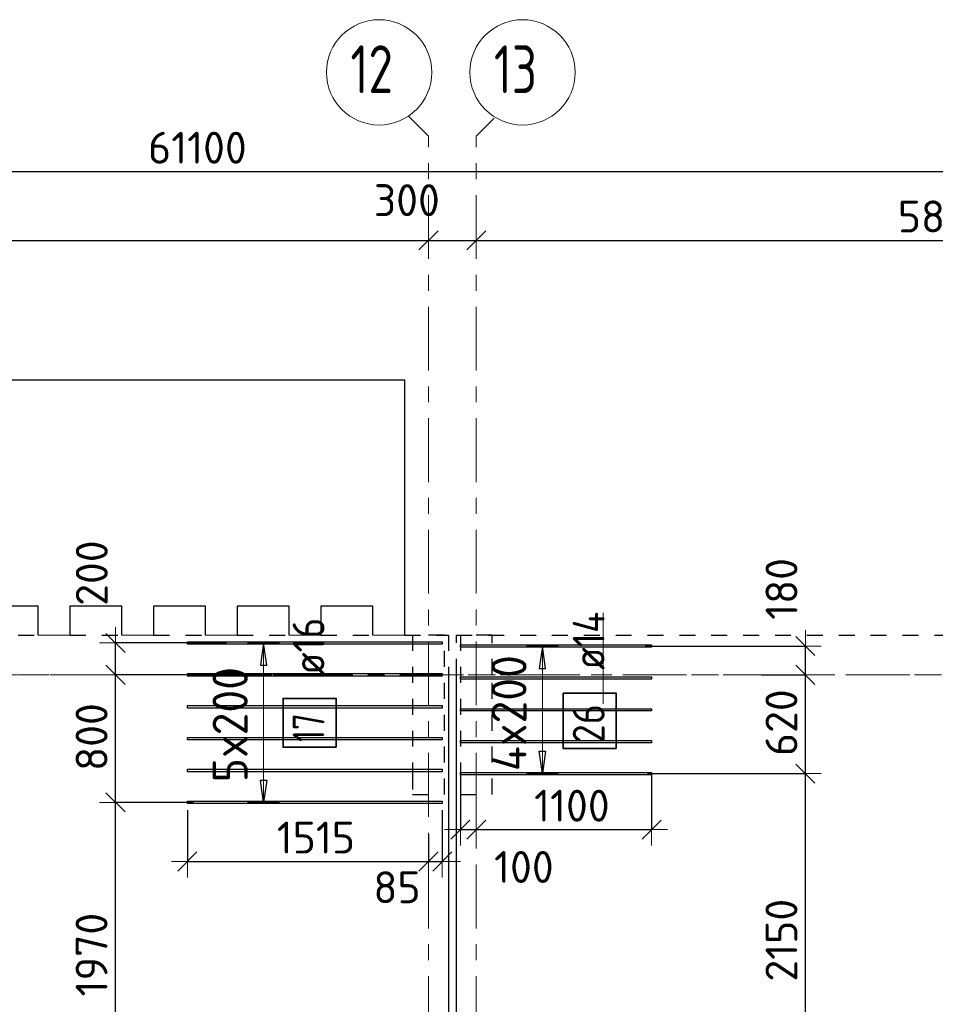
# Model space of a CAD drawing. Header units: metres. Extents: x -38 to 98, y -15 to 21.
# Tile 33 of 147: x 29.98 to 35.73, y 14.33 to 20.51. Entities that reach past the tile are written whole.
import ezdxf

# ---------------------------------------------------------------- set-up
doc = ezdxf.new("R2010")
doc.units = ezdxf.units.M
doc.header["$PDMODE"] = 65
for name, pattern in [('______11', [0.5, 0.4, -0.05, 0, -0.05]), ('______2', [0.0405, 0.03, -0.0105]), ('______3', [0.5, 0.4, -0.1]), ('______5', [1.1, 0.8, -0.1, 0.1, -0.1])]:
    doc.linetypes.add(name, pattern=pattern)
for name, color, linetype, lineweight in [('XR$1$Осевая линия (1)', 7, '______5', 13), ('XR$1$Размерная линия (1)', 7, 'Continuous', 13), ('XR$4$Балка (1)', 7, '______3', 13), ('XR$4$Перекрытие (1)', 7, 'Continuous', 35), ('XR$4$Размерная линия (1)', 7, 'Continuous', 13)]:
    doc.layers.add(name, color=color, linetype=linetype, lineweight=lineweight)
doc.layers.add('XR$4$Арм.стержн.Доп. Арм верхн.зоны Х', color=7, linetype='Continuous', lineweight=35, true_color=0x8c8cff)
doc.layers.add('XR$6$Стена_ бетон несущ.', color=7, linetype='Continuous', lineweight=70, true_color=0xb4b496)
doc.styles.add('ISOCPEUR', font='txt')
doc.dimstyles.new('DIMSTYLE_3', dxfattribs={"dimtxt": 0.2, "dimasz": 0.2, "dimexe": 0, "dimexo": 0, "dimgap": 0.1, "dimtad": 2, "dimdec": 0, "dimlfac": 1000, "dimrnd": 5, "dimzin": 12, "dimdsep": 46, "dimtxsty": 'ISOCPEUR', "dimblk1": 'ALL_ML_STRICH', "dimblk2": 'ALL_ML_STRICH', "dimsah": 1, "dimcen": 0, "dimclrd": 7, "dimclre": 256, "dimclrt": 7, "dimadec": 0, "dimazin": 0, "dimtfac": 1, "dimtdec": 0, "dimtix": 1, "dimtmove": 2, "dimatfit": 3, "dimfxl": 0, "dimtzin": 0, "dimlwd": 0, "dimlwe": -3, "dimarcsym": 0})
doc.dimstyles.new('DIMSTYLE_33', dxfattribs={"dimtxt": 0.2, "dimasz": 0.2, "dimexe": 0, "dimexo": 0, "dimgap": 0.1, "dimtad": 2, "dimdec": 0, "dimlfac": 1000, "dimrnd": 5, "dimzin": 12, "dimdsep": 46, "dimtxsty": 'ISOCPEUR', "dimblk1": 'ALL_ML_STRICH', "dimblk2": 'ALL_ML_STRICH', "dimsah": 1, "dimcen": 0, "dimclrd": 7, "dimclre": 256, "dimclrt": 7, "dimadec": 0, "dimazin": 0, "dimtfac": 1, "dimtdec": 0, "dimtix": 1, "dimtmove": 2, "dimatfit": 3, "dimfxl": 0, "dimtvp": 1.2, "dimtzin": 0, "dimlwd": 0, "dimlwe": -3, "dimarcsym": 0})
doc.dimstyles.new('DIMSTYLE_34', dxfattribs={"dimtxt": 0.2, "dimasz": 0.2, "dimexe": 0, "dimexo": 0, "dimgap": 0.1, "dimtad": 0, "dimdec": 0, "dimlfac": 1000, "dimrnd": 5, "dimzin": 12, "dimdsep": 46, "dimtxsty": 'ISOCPEUR', "dimblk1": 'ALL_ML_STRICH', "dimblk2": 'ALL_ML_STRICH', "dimsah": 1, "dimcen": 0, "dimclrd": 7, "dimclre": 256, "dimclrt": 7, "dimadec": 0, "dimazin": 0, "dimtfac": 1, "dimtdec": 0, "dimtix": 1, "dimtmove": 2, "dimatfit": 3, "dimfxl": 0, "dimtvp": 1.2, "dimtzin": 0, "dimlwd": 0, "dimlwe": -3, "dimarcsym": 0})
doc.dimstyles.new('DIMSTYLE_5', dxfattribs={"dimtxt": 0.2, "dimasz": 0.2, "dimexe": 0, "dimexo": 0, "dimgap": 0.1, "dimtad": 2, "dimdec": 0, "dimlfac": 1000, "dimrnd": 5, "dimzin": 12, "dimdsep": 46, "dimtxsty": 'ISOCPEUR', "dimblk1": 'ALL_ML_STRICH', "dimblk2": 'ALL_ML_STRICH', "dimsah": 1, "dimcen": 0, "dimclrd": 7, "dimclre": 256, "dimclrt": 7, "dimadec": 0, "dimazin": 0, "dimtfac": 1, "dimtdec": 0, "dimtix": 1, "dimtmove": 2, "dimatfit": 3, "dimfxl": 0, "dimtvp": 1.2, "dimtzin": 0, "dimlwd": 0, "dimlwe": -3, "dimarcsym": 0})

# ---------------------------------------------------------------- blocks, each defined once
blk = doc.blocks.new('ALL_ML_STRICH')
at = {"color": 0, "linetype": 'ByBlock', "lineweight": -2}
for p, q in [((0, -0.5), (0, 0.5)), ((-1, 0), (0.5, 0)), ((-0.3, -0.3), (0.3, 0.3))]:
    blk.add_line(p, q, dxfattribs=at)
blk = doc.blocks.new('*D10')
at = {"layer": 'DEFPOINTS', "color": 7, "linetype": 'Continuous', "lineweight": 13, "transparency": 33554687}
for p in [(0.5, 19.5574), (0.5, 19.3768), (61.6, 17.1197)]:
    blk.add_point(p, dxfattribs=at)
at = {"layer": 'XR$1$Размерная линия (1)', "color": 9, "linetype": 'Continuous', "lineweight": -2, "true_color": 0xc7c7c7, "transparency": 33554687}
for p, q in [((0.5, 19.3568), (0.5, 19.5574)), ((61.6, 17.1397), (61.6, 19.5574))]:
    blk.add_line(p, q, dxfattribs=at)
at = {"layer": 'XR$1$Размерная линия (1)', "color": 7, "linetype": 'Continuous', "lineweight": -2, "transparency": 33554687}
blk.add_line((0.5, 19.5574), (61.6, 19.5574), dxfattribs=at)
at = {"layer": 'XR$1$Размерная линия (1)', "color": 7, "linetype": 'Continuous', "lineweight": 13, "transparency": 33554687, "xscale": 0.2, "yscale": 0.2, "zscale": 0.2, "rotation": 180}
blk.add_blockref('ALL_ML_STRICH', (0.5, 19.5574), dxfattribs=at)
at = {"layer": 'XR$1$Размерная линия (1)', "color": 7, "linetype": 'Continuous', "lineweight": 13, "transparency": 33554687, "xscale": 0.2, "yscale": 0.2, "zscale": 0.2}
blk.add_blockref('ALL_ML_STRICH', (61.6, 19.5574), dxfattribs=at)
at = {"layer": 'XR$1$Размерная линия (1)', "color": 7, "linetype": 'Continuous', "lineweight": 13, "transparency": 33554687, "insert": (31.1, 19.7074), "char_height": 0.2, "width": 1, "attachment_point": 5, "style": 'ISOCPEUR'}
blk.add_mtext('\\A1;{61100}', dxfattribs=at)
blk = doc.blocks.new('*D31')
at = {"layer": 'DEFPOINTS', "color": 7, "linetype": 'Continuous', "lineweight": 13, "transparency": 33554687}
for p in [(26.03, 19.379), (26.03, 19.1261), (32.55, 19.1352)]:
    blk.add_point(p, dxfattribs=at)
at = {"layer": 'XR$1$Размерная линия (1)', "color": 9, "linetype": 'Continuous', "lineweight": -2, "true_color": 0xc7c7c7, "transparency": 33554687}
for p, q in [((26.03, 19.359), (26.03, 19.1261)), ((32.55, 19.1261), (32.55, 19.1261))]:
    blk.add_line(p, q, dxfattribs=at)
at = {"layer": 'XR$1$Размерная линия (1)', "color": 7, "linetype": 'Continuous', "lineweight": -2, "transparency": 33554687}
blk.add_line((26.03, 19.1261), (32.55, 19.1261), dxfattribs=at)
at = {"layer": 'XR$1$Размерная линия (1)', "color": 7, "linetype": 'Continuous', "lineweight": 13, "transparency": 33554687, "xscale": 0.2, "yscale": 0.2, "zscale": 0.2, "rotation": 180}
blk.add_blockref('ALL_ML_STRICH', (26.03, 19.1261), dxfattribs=at)
at = {"layer": 'XR$1$Размерная линия (1)', "color": 7, "linetype": 'Continuous', "lineweight": 13, "transparency": 33554687, "xscale": 0.2, "yscale": 0.2, "zscale": 0.2}
blk.add_blockref('ALL_ML_STRICH', (32.55, 19.1261), dxfattribs=at)
at = {"layer": 'XR$1$Размерная линия (1)', "color": 7, "linetype": 'Continuous', "lineweight": 13, "transparency": 33554687, "insert": (29.3, 19.2761), "char_height": 0.2, "width": 0.8, "attachment_point": 5, "style": 'ISOCPEUR'}
blk.add_mtext('\\A1;{6520}', dxfattribs=at)
blk = doc.blocks.new('*D32')
at = {"layer": 'DEFPOINTS', "color": 7, "linetype": 'Continuous', "lineweight": 13, "transparency": 33554687}
for p in [(32.55, 19.1352), (32.55, 19.1261), (32.85, 19.1352)]:
    blk.add_point(p, dxfattribs=at)
at = {"layer": 'XR$1$Размерная линия (1)', "color": 9, "linetype": 'Continuous', "lineweight": -2, "true_color": 0xc7c7c7, "transparency": 33554687}
for p, q in [((32.55, 19.1261), (32.55, 19.1261)), ((32.85, 19.1261), (32.85, 19.1261))]:
    blk.add_line(p, q, dxfattribs=at)
at = {"layer": 'XR$1$Размерная линия (1)', "color": 7, "linetype": 'Continuous', "lineweight": -2, "transparency": 33554687}
blk.add_line((32.55, 19.1261), (32.85, 19.1261), dxfattribs=at)
at = {"layer": 'XR$1$Размерная линия (1)', "color": 7, "linetype": 'Continuous', "lineweight": 13, "transparency": 33554687, "xscale": 0.2, "yscale": 0.2, "zscale": 0.2, "rotation": 180}
blk.add_blockref('ALL_ML_STRICH', (32.55, 19.1261), dxfattribs=at)
at = {"layer": 'XR$1$Размерная линия (1)', "color": 7, "linetype": 'Continuous', "lineweight": 13, "transparency": 33554687, "xscale": 0.2, "yscale": 0.2, "zscale": 0.2}
blk.add_blockref('ALL_ML_STRICH', (32.85, 19.1261), dxfattribs=at)
at = {"layer": 'XR$1$Размерная линия (1)', "color": 7, "linetype": 'Continuous', "lineweight": 13, "transparency": 33554687, "insert": (32.4139, 19.3782), "char_height": 0.2, "width": 0.6, "attachment_point": 5, "style": 'ISOCPEUR'}
blk.add_mtext('\\A1;{300}', dxfattribs=at)
blk = doc.blocks.new('*D33')
at = {"layer": 'DEFPOINTS', "color": 7, "linetype": 'Continuous', "lineweight": 13, "transparency": 33554687}
for p in [(38.7, 19.1856), (32.85, 19.1352), (32.85, 19.1261)]:
    blk.add_point(p, dxfattribs=at)
at = {"layer": 'XR$1$Размерная линия (1)', "color": 9, "linetype": 'Continuous', "lineweight": -2, "true_color": 0xc7c7c7, "transparency": 33554687}
for p, q in [((38.7, 19.1656), (38.7, 19.1261)), ((32.85, 19.1261), (32.85, 19.1261))]:
    blk.add_line(p, q, dxfattribs=at)
at = {"layer": 'XR$1$Размерная линия (1)', "color": 7, "linetype": 'Continuous', "lineweight": -2, "transparency": 33554687}
blk.add_line((32.85, 19.1261), (38.7, 19.1261), dxfattribs=at)
at = {"layer": 'XR$1$Размерная линия (1)', "color": 7, "linetype": 'Continuous', "lineweight": 13, "transparency": 33554687, "xscale": 0.2, "yscale": 0.2, "zscale": 0.2, "rotation": 180}
blk.add_blockref('ALL_ML_STRICH', (32.85, 19.1261), dxfattribs=at)
at = {"layer": 'XR$1$Размерная линия (1)', "color": 7, "linetype": 'Continuous', "lineweight": 13, "transparency": 33554687, "xscale": 0.2, "yscale": 0.2, "zscale": 0.2}
blk.add_blockref('ALL_ML_STRICH', (38.7, 19.1261), dxfattribs=at)
at = {"layer": 'XR$1$Размерная линия (1)', "color": 7, "linetype": 'Continuous', "lineweight": 13, "transparency": 33554687, "insert": (35.785, 19.2761), "char_height": 0.2, "width": 0.8, "attachment_point": 5, "style": 'ISOCPEUR'}
blk.add_mtext('\\A1;{5850}', dxfattribs=at)
blk = doc.blocks.new('*D398')
at = {"layer": 'DEFPOINTS', "color": 7, "linetype": 'Continuous', "lineweight": 13, "transparency": 33554687}
for p in [(31.0963, 15.6002), (30.5857, 13.63), (31.1049, 13.63)]:
    blk.add_point(p, dxfattribs=at)
at = {"layer": 'XR$4$Размерная линия (1)', "color": 9, "linetype": 'Continuous', "lineweight": -2, "true_color": 0xc7c7c7, "transparency": 33554687}
for p, q in [((31.0763, 15.6002), (30.5857, 15.6002)), ((31.0849, 13.63), (30.5857, 13.63))]:
    blk.add_line(p, q, dxfattribs=at)
at = {"layer": 'XR$4$Размерная линия (1)', "color": 7, "linetype": 'Continuous', "lineweight": -2, "transparency": 33554687}
blk.add_line((30.5857, 13.63), (30.5857, 15.6002), dxfattribs=at)
at = {"layer": 'XR$4$Размерная линия (1)', "color": 7, "linetype": 'Continuous', "lineweight": 13, "transparency": 33554687, "xscale": 0.2, "yscale": 0.2, "zscale": 0.2}
for p, rotation in [((30.5857, 15.6002), 90), ((30.5857, 13.63), 270)]:
    blk.add_blockref('ALL_ML_STRICH', p, dxfattribs=dict(at, rotation=rotation))
at = {"layer": 'XR$4$Размерная линия (1)', "color": 7, "linetype": 'Continuous', "lineweight": 13, "transparency": 33554687, "insert": (30.4357, 14.6451), "char_height": 0.2, "width": 0.8, "attachment_point": 5, "rotation": 90, "style": 'ISOCPEUR'}
blk.add_mtext('\\A1;{1970}', dxfattribs=at)
blk = doc.blocks.new('*D399')
at = {"layer": 'DEFPOINTS', "color": 7, "linetype": 'Continuous', "lineweight": 13, "transparency": 33554687}
for p in [(31.0459, 16.4), (30.5857, 15.6002), (31.0963, 15.6002)]:
    blk.add_point(p, dxfattribs=at)
at = {"layer": 'XR$4$Размерная линия (1)', "color": 9, "linetype": 'Continuous', "lineweight": -2, "true_color": 0xc7c7c7, "transparency": 33554687}
for p, q in [((31.0259, 16.4), (30.5857, 16.4)), ((31.0763, 15.6002), (30.5857, 15.6002))]:
    blk.add_line(p, q, dxfattribs=at)
at = {"layer": 'XR$4$Размерная линия (1)', "color": 7, "linetype": 'Continuous', "lineweight": -2, "transparency": 33554687}
blk.add_line((30.5857, 15.6002), (30.5857, 16.4), dxfattribs=at)
at = {"layer": 'XR$4$Размерная линия (1)', "color": 7, "linetype": 'Continuous', "lineweight": 13, "transparency": 33554687, "xscale": 0.2, "yscale": 0.2, "zscale": 0.2}
for p, rotation in [((30.5857, 16.4), 90), ((30.5857, 15.6002), 270)]:
    blk.add_blockref('ALL_ML_STRICH', p, dxfattribs=dict(at, rotation=rotation))
at = {"layer": 'XR$4$Размерная линия (1)', "color": 7, "linetype": 'Continuous', "lineweight": 13, "transparency": 33554687, "insert": (30.4357, 16.0101), "char_height": 0.2, "width": 0.6, "attachment_point": 5, "rotation": 90, "style": 'ISOCPEUR'}
blk.add_mtext('\\A1;{800}', dxfattribs=at)
blk = doc.blocks.new('*D400')
at = {"layer": 'DEFPOINTS', "color": 7, "linetype": 'Continuous', "lineweight": 13, "transparency": 33554687}
for p in [(31.3014, 16.6003), (30.5857, 16.4), (31.0459, 16.4)]:
    blk.add_point(p, dxfattribs=at)
at = {"layer": 'XR$4$Размерная линия (1)', "color": 9, "linetype": 'Continuous', "lineweight": -2, "true_color": 0xc7c7c7, "transparency": 33554687}
for p, q in [((31.2814, 16.6003), (30.5857, 16.6003)), ((31.0259, 16.4), (30.5857, 16.4))]:
    blk.add_line(p, q, dxfattribs=at)
at = {"layer": 'XR$4$Размерная линия (1)', "color": 7, "linetype": 'Continuous', "lineweight": -2, "transparency": 33554687}
blk.add_line((30.5857, 16.4), (30.5857, 16.6003), dxfattribs=at)
at = {"layer": 'XR$4$Размерная линия (1)', "color": 7, "linetype": 'Continuous', "lineweight": 13, "transparency": 33554687, "xscale": 0.2, "yscale": 0.2, "zscale": 0.2}
for p, rotation in [((30.5857, 16.6003), 90), ((30.5857, 16.4), 270)]:
    blk.add_blockref('ALL_ML_STRICH', p, dxfattribs=dict(at, rotation=rotation))
at = {"layer": 'XR$4$Размерная линия (1)', "color": 7, "linetype": 'Continuous', "lineweight": 13, "transparency": 33554687, "insert": (30.4368, 17.0386), "char_height": 0.2, "width": 0.6, "attachment_point": 5, "rotation": 90, "style": 'ISOCPEUR'}
blk.add_mtext('\\A1;{200}', dxfattribs=at)
blk = doc.blocks.new('*D401')
at = {"layer": 'DEFPOINTS', "color": 7, "linetype": 'Continuous', "lineweight": 13, "transparency": 33554687}
for p in [(32.75, 15.8272), (32.75, 15.4295), (32.85, 15.4207)]:
    blk.add_point(p, dxfattribs=at)
at = {"layer": 'XR$4$Размерная линия (1)', "color": 9, "linetype": 'Continuous', "lineweight": -2, "true_color": 0xc7c7c7, "transparency": 33554687}
for p, q in [((32.75, 15.8072), (32.75, 15.4295)), ((32.85, 15.4295), (32.85, 15.4295))]:
    blk.add_line(p, q, dxfattribs=at)
at = {"layer": 'XR$4$Размерная линия (1)', "color": 7, "linetype": 'Continuous', "lineweight": -2, "transparency": 33554687}
blk.add_line((32.75, 15.4295), (32.85, 15.4295), dxfattribs=at)
at = {"layer": 'XR$4$Размерная линия (1)', "color": 7, "linetype": 'Continuous', "lineweight": 13, "transparency": 33554687, "xscale": 0.2, "yscale": 0.2, "zscale": 0.2, "rotation": 180}
blk.add_blockref('ALL_ML_STRICH', (32.75, 15.4295), dxfattribs=at)
at = {"layer": 'XR$4$Размерная линия (1)', "color": 7, "linetype": 'Continuous', "lineweight": 13, "transparency": 33554687, "xscale": 0.2, "yscale": 0.2, "zscale": 0.2}
blk.add_blockref('ALL_ML_STRICH', (32.85, 15.4295), dxfattribs=at)
at = {"layer": 'XR$4$Размерная линия (1)', "color": 7, "linetype": 'Continuous', "lineweight": 13, "transparency": 33554687, "insert": (33.1488, 15.1949), "char_height": 0.2, "width": 0.6, "attachment_point": 5, "style": 'ISOCPEUR'}
blk.add_mtext('\\A1;{100}', dxfattribs=at)
blk = doc.blocks.new('*D402')
at = {"layer": 'DEFPOINTS', "color": 7, "linetype": 'Continuous', "lineweight": 13, "transparency": 33554687}
for p in [(33.95, 15.7922), (32.85, 15.4295), (32.85, 15.4207)]:
    blk.add_point(p, dxfattribs=at)
at = {"layer": 'XR$4$Размерная линия (1)', "color": 9, "linetype": 'Continuous', "lineweight": -2, "true_color": 0xc7c7c7, "transparency": 33554687}
for p, q in [((33.95, 15.7722), (33.95, 15.4295)), ((32.85, 15.4295), (32.85, 15.4295))]:
    blk.add_line(p, q, dxfattribs=at)
at = {"layer": 'XR$4$Размерная линия (1)', "color": 7, "linetype": 'Continuous', "lineweight": -2, "transparency": 33554687}
blk.add_line((32.85, 15.4295), (33.95, 15.4295), dxfattribs=at)
at = {"layer": 'XR$4$Размерная линия (1)', "color": 7, "linetype": 'Continuous', "lineweight": 13, "transparency": 33554687, "xscale": 0.2, "yscale": 0.2, "zscale": 0.2, "rotation": 180}
blk.add_blockref('ALL_ML_STRICH', (32.85, 15.4295), dxfattribs=at)
at = {"layer": 'XR$4$Размерная линия (1)', "color": 7, "linetype": 'Continuous', "lineweight": 13, "transparency": 33554687, "xscale": 0.2, "yscale": 0.2, "zscale": 0.2}
blk.add_blockref('ALL_ML_STRICH', (33.95, 15.4295), dxfattribs=at)
at = {"layer": 'XR$4$Размерная линия (1)', "color": 7, "linetype": 'Continuous', "lineweight": 13, "transparency": 33554687, "insert": (33.45, 15.5795), "char_height": 0.2, "width": 0.8, "attachment_point": 5, "style": 'ISOCPEUR'}
blk.add_mtext('\\A1;{1100}', dxfattribs=at)
blk = doc.blocks.new('*D403')
at = {"layer": 'DEFPOINTS', "color": 7, "linetype": 'Continuous', "lineweight": 13, "transparency": 33554687}
for p in [(31.0368, 15.571), (32.55, 15.4195), (31.0368, 15.2295)]:
    blk.add_point(p, dxfattribs=at)
at = {"layer": 'XR$4$Размерная линия (1)', "color": 9, "linetype": 'Continuous', "lineweight": -2, "true_color": 0xc7c7c7, "transparency": 33554687}
for p, q in [((31.0368, 15.551), (31.0368, 15.2295)), ((32.55, 15.3995), (32.55, 15.2295))]:
    blk.add_line(p, q, dxfattribs=at)
at = {"layer": 'XR$4$Размерная линия (1)', "color": 7, "linetype": 'Continuous', "lineweight": -2, "transparency": 33554687}
blk.add_line((31.0368, 15.2295), (32.55, 15.2295), dxfattribs=at)
at = {"layer": 'XR$4$Размерная линия (1)', "color": 7, "linetype": 'Continuous', "lineweight": 13, "transparency": 33554687, "xscale": 0.2, "yscale": 0.2, "zscale": 0.2, "rotation": 180}
blk.add_blockref('ALL_ML_STRICH', (31.0368, 15.2295), dxfattribs=at)
at = {"layer": 'XR$4$Размерная линия (1)', "color": 7, "linetype": 'Continuous', "lineweight": 13, "transparency": 33554687, "xscale": 0.2, "yscale": 0.2, "zscale": 0.2}
blk.add_blockref('ALL_ML_STRICH', (32.55, 15.2295), dxfattribs=at)
at = {"layer": 'XR$4$Размерная линия (1)', "color": 7, "linetype": 'Continuous', "lineweight": 13, "transparency": 33554687, "insert": (31.8434, 15.3795), "char_height": 0.2, "width": 0.8, "attachment_point": 5, "style": 'ISOCPEUR'}
blk.add_mtext('\\A1;{1515}', dxfattribs=at)
blk = doc.blocks.new('*D404')
at = {"layer": 'DEFPOINTS', "color": 7, "linetype": 'Continuous', "lineweight": 13, "transparency": 33554687}
for p in [(32.6368, 15.571), (32.55, 15.4195), (32.55, 15.2295)]:
    blk.add_point(p, dxfattribs=at)
at = {"layer": 'XR$4$Размерная линия (1)', "color": 9, "linetype": 'Continuous', "lineweight": -2, "true_color": 0xc7c7c7, "transparency": 33554687}
for p, q in [((32.6368, 15.551), (32.6368, 15.2295)), ((32.55, 15.3995), (32.55, 15.2295))]:
    blk.add_line(p, q, dxfattribs=at)
at = {"layer": 'XR$4$Размерная линия (1)', "color": 7, "linetype": 'Continuous', "lineweight": -2, "transparency": 33554687}
blk.add_line((32.55, 15.2295), (32.6368, 15.2295), dxfattribs=at)
at = {"layer": 'XR$4$Размерная линия (1)', "color": 7, "linetype": 'Continuous', "lineweight": 13, "transparency": 33554687, "xscale": 0.2, "yscale": 0.2, "zscale": 0.2}
blk.add_blockref('ALL_ML_STRICH', (32.6368, 15.2295), dxfattribs=at)
at = {"layer": 'XR$4$Размерная линия (1)', "color": 7, "linetype": 'Continuous', "lineweight": 13, "transparency": 33554687, "xscale": 0.2, "yscale": 0.2, "zscale": 0.2, "rotation": 180}
blk.add_blockref('ALL_ML_STRICH', (32.55, 15.2295), dxfattribs=at)
at = {"layer": 'XR$4$Размерная линия (1)', "color": 7, "linetype": 'Continuous', "lineweight": 13, "transparency": 33554687, "insert": (32.3525, 15.0676), "char_height": 0.2, "width": 0.4, "attachment_point": 5, "style": 'ISOCPEUR'}
blk.add_mtext('\\A1;{85}', dxfattribs=at)
blk = doc.blocks.new('*D622')
at = {"layer": 'DEFPOINTS', "color": 7, "linetype": 'Continuous', "lineweight": 13, "transparency": 33554687}
for p in [(33.9051, 15.7808), (34.3107, 13.63), (34.9151, 13.63)]:
    blk.add_point(p, dxfattribs=at)
at = {"layer": 'XR$4$Размерная линия (1)', "color": 9, "linetype": 'Continuous', "lineweight": -2, "true_color": 0xc7c7c7, "transparency": 33554687}
for p, q in [((33.9251, 15.7808), (34.9151, 15.7808)), ((34.3307, 13.63), (34.9151, 13.63))]:
    blk.add_line(p, q, dxfattribs=at)
at = {"layer": 'XR$4$Размерная линия (1)', "color": 7, "linetype": 'Continuous', "lineweight": -2, "transparency": 33554687}
blk.add_line((34.9151, 13.63), (34.9151, 15.7808), dxfattribs=at)
at = {"layer": 'XR$4$Размерная линия (1)', "color": 7, "linetype": 'Continuous', "lineweight": 13, "transparency": 33554687, "xscale": 0.2, "yscale": 0.2, "zscale": 0.2}
for p, rotation in [((34.9151, 15.7808), 90), ((34.9151, 13.63), 270)]:
    blk.add_blockref('ALL_ML_STRICH', p, dxfattribs=dict(at, rotation=rotation))
at = {"layer": 'XR$4$Размерная линия (1)', "color": 7, "linetype": 'Continuous', "lineweight": 13, "transparency": 33554687, "insert": (34.7651, 14.7354), "char_height": 0.2, "width": 0.8, "attachment_point": 5, "rotation": 90, "style": 'ISOCPEUR'}
blk.add_mtext('\\A1;{2150}', dxfattribs=at)
blk = doc.blocks.new('*D623')
at = {"layer": 'DEFPOINTS', "color": 7, "linetype": 'Continuous', "lineweight": 13, "transparency": 33554687}
for p in [(34.6206, 16.4), (33.9051, 15.7808), (34.9151, 15.7808)]:
    blk.add_point(p, dxfattribs=at)
at = {"layer": 'XR$4$Размерная линия (1)', "color": 9, "linetype": 'Continuous', "lineweight": -2, "true_color": 0xc7c7c7, "transparency": 33554687}
for p, q in [((34.6406, 16.4), (34.9151, 16.4)), ((33.9251, 15.7808), (34.9151, 15.7808))]:
    blk.add_line(p, q, dxfattribs=at)
at = {"layer": 'XR$4$Размерная линия (1)', "color": 7, "linetype": 'Continuous', "lineweight": -2, "transparency": 33554687}
blk.add_line((34.9151, 15.7808), (34.9151, 16.4), dxfattribs=at)
at = {"layer": 'XR$4$Размерная линия (1)', "color": 7, "linetype": 'Continuous', "lineweight": 13, "transparency": 33554687, "xscale": 0.2, "yscale": 0.2, "zscale": 0.2}
for p, rotation in [((34.9151, 16.4), 90), ((34.9151, 15.7808), 270)]:
    blk.add_blockref('ALL_ML_STRICH', p, dxfattribs=dict(at, rotation=rotation))
at = {"layer": 'XR$4$Размерная линия (1)', "color": 7, "linetype": 'Continuous', "lineweight": 13, "transparency": 33554687, "insert": (34.7651, 16.1004), "char_height": 0.2, "width": 0.6, "attachment_point": 5, "rotation": 90, "style": 'ISOCPEUR'}
blk.add_mtext('\\A1;{620}', dxfattribs=at)
blk = doc.blocks.new('*D624')
at = {"layer": 'DEFPOINTS', "color": 7, "linetype": 'Continuous', "lineweight": 13, "transparency": 33554687}
for p in [(33.8909, 16.5808), (34.6206, 16.4), (34.9151, 16.4)]:
    blk.add_point(p, dxfattribs=at)
at = {"layer": 'XR$4$Размерная линия (1)', "color": 9, "linetype": 'Continuous', "lineweight": -2, "true_color": 0xc7c7c7, "transparency": 33554687}
for p, q in [((33.9109, 16.5808), (34.9151, 16.5808)), ((34.6406, 16.4), (34.9151, 16.4))]:
    blk.add_line(p, q, dxfattribs=at)
at = {"layer": 'XR$4$Размерная линия (1)', "color": 7, "linetype": 'Continuous', "lineweight": -2, "transparency": 33554687}
blk.add_line((34.9151, 16.4), (34.9151, 16.5808), dxfattribs=at)
at = {"layer": 'XR$4$Размерная линия (1)', "color": 7, "linetype": 'Continuous', "lineweight": 13, "transparency": 33554687, "xscale": 0.2, "yscale": 0.2, "zscale": 0.2}
for p, rotation in [((34.9151, 16.5808), 90), ((34.9151, 16.4), 270)]:
    blk.add_blockref('ALL_ML_STRICH', p, dxfattribs=dict(at, rotation=rotation))
at = {"layer": 'XR$4$Размерная линия (1)', "color": 7, "linetype": 'Continuous', "lineweight": 13, "transparency": 33554687, "insert": (34.7654, 16.9392), "char_height": 0.2, "width": 0.6, "attachment_point": 5, "rotation": 90, "style": 'ISOCPEUR'}
blk.add_mtext('\\A1;{180}', dxfattribs=at)

msp = doc.modelspace()

# ---------------------------------------------------------------- linework, layer by layer
at = {"color": 52, "linetype": 'Continuous', "lineweight": 13, "transparency": 33554687}
msp.add_line((33.6454, 16.7902), (33.6454, 16.2178), dxfattribs=at)
at = {"layer": 'XR$1$Осевая линия (1)', "color": 253, "linetype": '______11', "lineweight": 13, "true_color": 0xa0a0a0, "transparency": 33554687}
for p, q in [((32.55, 19.78), (32.4227, 19.9073)), ((32.85, 19.78), (32.9631, 19.8931)), ((32.55, -3.39), (32.55, 19.78)), ((32.85, -3.39), (32.85, 19.78)), ((-2.63, 16.4), (62.6, 16.4))]:
    msp.add_line(p, q, dxfattribs=at)
at = {"layer": 'XR$1$Осевая линия (1)', "color": 7, "linetype": 'Continuous', "lineweight": 13, "transparency": 33554687}
for centre in [(32.2404, 20.1801), (33.1404, 20.1801)]:
    msp.add_circle(centre, 0.3304, dxfattribs=at)
at = {"layer": 'XR$4$Арм.стержн.Доп. Арм верхн.зоны Х', "color": 253, "linetype": 'Continuous', "lineweight": -3, "true_color": 0xa0a0a0, "transparency": 33554687}
for p, q in [((31.5152, 16.6002), (31.4152, 16.6002)), ((31.5152, 16.6002), (31.6152, 16.6002)), ((33.2652, 16.5808), (33.1652, 16.5808)), ((33.2652, 16.5808), (33.3652, 16.5808)), ((33.2652, 15.7808), (33.1652, 15.7808)), ((33.2652, 15.7808), (33.3652, 15.7808)), ((31.5152, 15.6002), (31.4152, 15.6002)), ((31.5152, 15.6002), (31.6152, 15.6002))]:
    msp.add_line(p, q, dxfattribs=at)
at = {"layer": 'XR$4$Арм.стержн.Доп. Арм верхн.зоны Х', "color": 7, "linetype": 'Continuous', "lineweight": 25, "transparency": 33554687}
for p, q in [((31.5152, 16.6002), (31.4952, 16.4602)), ((31.5352, 16.4602), (31.5152, 16.6002)), ((33.2652, 16.5808), (33.2452, 16.4408)), ((33.2852, 16.4408), (33.2652, 16.5808)), ((31.4952, 16.4602), (31.5352, 16.4602)), ((33.2452, 16.4408), (33.2852, 16.4408)), ((33.2652, 15.7808), (33.2452, 15.9208)), ((33.2452, 15.9208), (33.2852, 15.9208)), ((33.2852, 15.9208), (33.2652, 15.7808)), ((31.5152, 15.6002), (31.4952, 15.7402)), ((31.4952, 15.7402), (31.5352, 15.7402)), ((31.5352, 15.7402), (31.5152, 15.6002))]:
    msp.add_line(p, q, dxfattribs=at)
at = {"layer": 'XR$4$Арм.стержн.Доп. Арм верхн.зоны Х', "color": 7, "linetype": 'Continuous', "lineweight": 13, "transparency": 33554687}
for p, q in [((31.5152, 16.6002), (31.5152, 16.6002)), ((31.5152, 15.6002), (31.5152, 16.6002)), ((33.2652, 16.5808), (33.2652, 16.5808)), ((33.2652, 15.7808), (33.2652, 16.5808)), ((33.2652, 15.7808), (33.2652, 15.7808)), ((31.5152, 15.6002), (31.5152, 15.6002))]:
    msp.add_line(p, q, dxfattribs=at)
at = {"layer": 'XR$4$Арм.стержн.Доп. Арм верхн.зоны Х', "color": 7, "linetype": 'Continuous', "lineweight": 25, "transparency": 33554687}
for points in [[(32.6368, 16.5922), (31.0368, 16.5922), (31.0368, 16.6082), (32.6368, 16.6082), (32.6368, 16.5922)], [(32.75, 16.5878), (33.95, 16.5878), (33.95, 16.5738), (32.75, 16.5738), (32.75, 16.5878)], [(32.6368, 16.3922), (31.0368, 16.3922), (31.0368, 16.4082), (32.6368, 16.4082), (32.6368, 16.3922)], [(32.75, 16.3878), (33.95, 16.3878), (33.95, 16.3738), (32.75, 16.3738), (32.75, 16.3878)], [(32.6368, 16.1922), (31.0368, 16.1922), (31.0368, 16.2082), (32.6368, 16.2082), (32.6368, 16.1922)], [(32.75, 16.1878), (33.95, 16.1878), (33.95, 16.1738), (32.75, 16.1738), (32.75, 16.1878)], [(32.6368, 15.9922), (31.0368, 15.9922), (31.0368, 16.0082), (32.6368, 16.0082), (32.6368, 15.9922)], [(32.75, 15.9878), (33.95, 15.9878), (33.95, 15.9738), (32.75, 15.9738), (32.75, 15.9878)], [(32.6368, 15.7922), (31.0368, 15.7922), (31.0368, 15.8082), (32.6368, 15.8082), (32.6368, 15.7922)], [(32.75, 15.7878), (33.95, 15.7878), (33.95, 15.7738), (32.75, 15.7738), (32.75, 15.7878)], [(32.6368, 15.5922), (31.0368, 15.5922), (31.0368, 15.6082), (32.6368, 15.6082), (32.6368, 15.5922)]]:
    msp.add_lwpolyline(points, dxfattribs=at)
at = {"layer": 'XR$4$Арм.стержн.Доп. Арм верхн.зоны Х', "color": 7, "linetype": 'Continuous', "lineweight": 35, "transparency": 33554687}
for points in [[(31.9709, 15.9456), (31.9709, 16.2523), (31.6375, 16.2523), (31.6375, 15.9456), (31.9709, 15.9456)], [(33.7287, 15.9382), (33.7287, 16.2848), (33.3954, 16.2848), (33.3954, 15.9382), (33.7287, 15.9382)]]:
    msp.add_lwpolyline(points, dxfattribs=at)
at = {"layer": 'XR$4$Балка (1)', "color": 7, "linetype": '______2', "lineweight": 25, "transparency": 33554687}
for p, q in [((29.7751, 16.6502), (30.1001, 16.6502)), ((30.3001, 16.6502), (30.6251, 16.6502)), ((30.8251, 16.6502), (31.1501, 16.6502)), ((31.3501, 16.6502), (31.6751, 16.6502)), ((31.8751, 16.6502), (32.2001, 16.6502)), ((32.4001, 16.6502), (32.675, 16.6502)), ((32.675, 16.6502), (32.675, 16.4002)), ((32.725, 16.4002), (32.725, 16.6502)), ((32.725, 16.6502), (38.7, 16.6502))]:
    msp.add_line(p, q, dxfattribs=at)
at = {"layer": 'XR$4$Балка (1)', "color": 7, "linetype": '______2', "lineweight": 18, "transparency": 33554687}
for p, q in [((30.1001, 16.6502), (30.3001, 16.6502)), ((30.6251, 16.6502), (30.8251, 16.6502)), ((31.1501, 16.6502), (31.3501, 16.6502)), ((31.6751, 16.6502), (31.8751, 16.6502)), ((32.2001, 16.6502), (32.4001, 16.6502))]:
    msp.add_line(p, q, dxfattribs=at)
at = {"layer": 'XR$4$Перекрытие (1)', "color": 7, "linetype": 'Continuous', "lineweight": 25, "transparency": 33554687}
for p, q in [((29.0501, 18.2502), (32.4001, 18.2502)), ((32.4001, 18.2502), (32.4001, 16.8302)), ((30.1001, 16.8302), (29.7751, 16.8302)), ((30.1001, 16.6502), (30.1001, 16.8302)), ((30.3001, 16.8302), (30.3001, 16.6502)), ((30.6251, 16.8302), (30.3001, 16.8302)), ((30.6251, 16.6502), (30.6251, 16.8302)), ((31.1501, 16.8302), (30.8251, 16.8302)), ((30.8251, 16.8302), (30.8251, 16.6502)), ((31.1501, 16.6502), (31.1501, 16.8302)), ((31.6751, 16.8302), (31.3501, 16.8302)), ((31.3501, 16.8302), (31.3501, 16.6502)), ((31.6751, 16.6502), (31.6751, 16.8302)), ((32.2001, 16.8302), (31.8751, 16.8302)), ((31.8751, 16.8302), (31.8751, 16.6502)), ((32.2001, 16.6502), (32.2001, 16.8302)), ((32.4001, 16.8302), (32.4001, 16.6502)), ((32.675, 16.4002), (32.675, -0.25)), ((32.725, -0.2498), (32.725, 16.4002))]:
    msp.add_line(p, q, dxfattribs=at)
at = {"layer": 'XR$4$Перекрытие (1)', "color": 7, "linetype": '______2', "lineweight": 18, "transparency": 33554687}
for p, q in [((30.3001, 16.6502), (30.1001, 16.6502)), ((30.3001, 16.6502), (30.1001, 16.6502)), ((30.8251, 16.6502), (30.6251, 16.6502)), ((30.8251, 16.6502), (30.6251, 16.6502)), ((31.3501, 16.6502), (31.1501, 16.6502)), ((31.3501, 16.6502), (31.1501, 16.6502)), ((31.8751, 16.6502), (31.6751, 16.6502)), ((31.8751, 16.6502), (31.6751, 16.6502)), ((32.4001, 16.6502), (32.2001, 16.6502)), ((32.4001, 16.6502), (32.2001, 16.6502)), ((32.675, 16.4002), (26.03, 16.4002)), ((38.7, 16.4002), (32.725, 16.4002))]:
    msp.add_line(p, q, dxfattribs=at)
at = {"layer": 'XR$6$Стена_ бетон несущ.', "color": 253, "linetype": '______2', "lineweight": -3, "true_color": 0xa0a0a0, "transparency": 33554687}
for p, q in [((32.45, 16.65), (32.45, 15.78)), ((32.65, 16.65), (32.45, 16.65)), ((32.65, 15.65), (32.65, 16.65)), ((32.95, 16.65), (32.75, 16.65)), ((32.75, 16.65), (32.75, 15.65)), ((32.95, 16.4), (32.95, 16.65)), ((32.95, 15.65), (32.95, 16.4)), ((32.45, 15.78), (32.45, 15.65)), ((32.45, 15.65), (32.65, 15.65)), ((32.75, 15.65), (32.95, 15.65))]:
    msp.add_line(p, q, dxfattribs=at)

# ---------------------------------------------------------------- texts
at = {"layer": 'XR$1$Осевая линия (1)', "color": 7, "linetype": 'Continuous', "lineweight": 13, "transparency": 33554687, "char_height": 0.3, "width": 0.472281, "attachment_point": 7, "style": 'ISOCPEUR'}
for s, insert in [('\\W0.75;12', (32.0604, 20.0496)), ('\\W0.75;13', (32.9604, 20.0496))]:
    msp.add_mtext(s, dxfattribs=dict(at, insert=insert))
at = {"layer": 'XR$4$Арм.стержн.Доп. Арм верхн.зоны Х', "color": 7, "linetype": 'Continuous', "lineweight": 25, "transparency": 33554687, "char_height": 0.2, "attachment_point": 7, "rotation": 90, "style": 'ISOCPEUR'}
for s, insert, width in [('\\W0.89; ø16 ', (31.8975, 16.2856), 0.749105), ('\\W0.89; ø14 ', (33.6553, 16.3182), 0.769432), ('\\W0.75;17', (31.8975, 15.979), 0.314854), ('\\W0.87;26', (33.6553, 15.9715), 0.367208)]:
    msp.add_mtext(s, dxfattribs=dict(at, insert=insert, width=width))
at = {"layer": 'XR$4$Арм.стержн.Доп. Арм верхн.зоны Х', "color": 7, "linetype": 'Continuous', "lineweight": 13, "transparency": 33554687, "char_height": 0.22, "attachment_point": 7, "rotation": 90, "style": 'ISOCPEUR'}
for s, insert, width in [('\\W0.95;4x200', (33.1652, 15.7958), 0.895564), ('\\W0.95;5x200', (31.4152, 15.7262), 0.873359)]:
    msp.add_mtext(s, dxfattribs=dict(at, insert=insert, width=width))

# ---------------------------------------------------------------- dimensions: what is measured, and where the dimension line sits
at = {"layer": 'XR$1$Размерная линия (1)', "color": 7, "linetype": 'Continuous', "lineweight": 13, "transparency": 33554687}
for base, p1, p2, dimstyle, picture, middle in [((61.6, 19.5574), (0.5, 19.3568), (61.6, 17.1397), 'DIMSTYLE_3', '*D10', (31.1, 19.7074)), ((32.85, 19.1261), (32.55, 19.1261), (32.85, 19.1261), 'DIMSTYLE_5', '*D32', (32.4139, 19.3782)), ((32.55, 19.1261), (26.03, 19.359), (32.55, 19.1261), 'DIMSTYLE_3', '*D31', (29.3, 19.2761)), ((38.7, 19.1261), (32.85, 19.1261), (38.7, 19.1656), 'DIMSTYLE_3', '*D33', (35.785, 19.2761))]:
    dim = msp.add_linear_dim(base=base, p1=p1, p2=p2, dimstyle=dimstyle, override={"dimpost": '<>', "dimclrd": 7, "dimclre": 9, "dimclrt": 7, "dimlwd": 0, "dimlwe": 65533}, dxfattribs=at)
    dim.commit()
    dim.dimension.update_dxf_attribs({"geometry": picture, "text_midpoint": middle, "dimtype": 160})
at = {"layer": 'XR$4$Размерная линия (1)', "color": 7, "linetype": 'Continuous', "lineweight": 13, "transparency": 33554687}
for base, p1, p2, dimstyle, picture, middle in [((30.5857, 16.6003), (31.0259, 16.4), (31.2814, 16.6003), 'DIMSTYLE_33', '*D400', (30.4368, 17.0386)), ((34.9151, 16.5808), (34.6406, 16.4), (33.9109, 16.5808), 'DIMSTYLE_33', '*D624', (34.7654, 16.9392)), ((30.5857, 16.4), (31.0763, 15.6002), (31.0259, 16.4), 'DIMSTYLE_3', '*D399', (30.4357, 16.0101)), ((34.9151, 16.4), (33.9251, 15.7808), (34.6406, 16.4), 'DIMSTYLE_3', '*D623', (34.7651, 16.1004)), ((34.9151, 15.7808), (34.3307, 13.63), (33.9251, 15.7808), 'DIMSTYLE_3', '*D622', (34.7651, 14.7354)), ((30.5857, 15.6002), (31.0849, 13.63), (31.0763, 15.6002), 'DIMSTYLE_3', '*D398', (30.4357, 14.6451))]:
    dim = msp.add_linear_dim(base=base, p1=p1, p2=p2, angle=90, dimstyle=dimstyle, override={"dimpost": '<>', "dimclrd": 7, "dimclre": 9, "dimclrt": 7, "dimlwd": 0, "dimlwe": 65533}, dxfattribs=at)
    dim.commit()
    dim.dimension.update_dxf_attribs({"geometry": picture, "text_midpoint": middle, "dimtype": 160})
for base, p1, p2, dimstyle, picture, middle in [((32.85, 15.4295), (32.75, 15.8072), (32.85, 15.4295), 'DIMSTYLE_34', '*D401', (33.1488, 15.1949)), ((33.95, 15.4295), (32.85, 15.4295), (33.95, 15.7722), 'DIMSTYLE_3', '*D402', (33.45, 15.5795)), ((32.55, 15.2295), (31.0368, 15.551), (32.55, 15.3995), 'DIMSTYLE_3', '*D403', (31.8434, 15.3795)), ((32.6368, 15.2295), (32.55, 15.3995), (32.6368, 15.551), 'DIMSTYLE_34', '*D404', (32.3525, 15.0676))]:
    dim = msp.add_linear_dim(base=base, p1=p1, p2=p2, dimstyle=dimstyle, override={"dimpost": '<>', "dimclrd": 7, "dimclre": 9, "dimclrt": 7, "dimlwd": 0, "dimlwe": 65533}, dxfattribs=at)
    dim.commit()
    dim.dimension.update_dxf_attribs({"geometry": picture, "text_midpoint": middle, "dimtype": 160})

doc.saveas('drawing.dxf')
